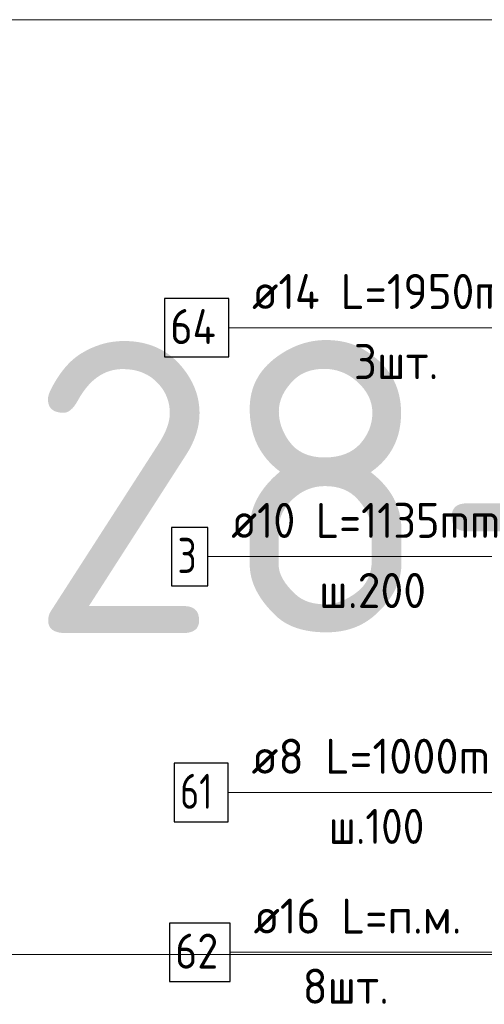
# Model space of a CAD drawing. Header units: metres. Extents: x -38 to 107, y -15 to 21.
# Tile 62 of 89: x 71.708 to 72.105, y 5.229 to 6.072. Entities that reach past the tile are written whole.
import ezdxf

# ---------------------------------------------------------------- set-up
doc = ezdxf.new("R2010")
doc.units = ezdxf.units.M
for name, color, linetype, lineweight in [('XR$4$Арм.стержн. Арматура края', 96, 'Continuous', 35), ('XR$4$Арм.стержн. Доп. арматура', 180, 'Continuous', 35), ('XR$4$Арм.стержн. Хомут', 240, 'Continuous', 35), ('XR$4$Арм.стержн.горизонт. 1', 180, 'Continuous', 35)]:
    doc.layers.add(name, color=color, linetype=linetype, lineweight=lineweight)
doc.styles.add('ISOCPEUR', font='txt')

msp = doc.modelspace()

# ---------------------------------------------------------------- linework, layer by layer
at = {"color": 7, "linetype": 'Continuous', "lineweight": 13, "transparency": 33554687}
for p, q in [((86.41979, 6.07171), (67.91979, 6.07171)), ((86.41979, 5.27171), (67.91979, 5.27171))]:
    msp.add_line(p, q, dxfattribs=at)
at = {"layer": 'XR$4$Арм.стержн. Арматура края', "color": 7, "linetype": 'Continuous', "lineweight": 13, "transparency": 33554687}
msp.add_line((71.86884, 5.61217), (72.17584, 5.61217), dxfattribs=at)
at = {"layer": 'XR$4$Арм.стержн. Арматура края', "color": 7, "linetype": 'Continuous', "lineweight": 25, "transparency": 33554687}
msp.add_lwpolyline([(71.83784, 5.58717), (71.86884, 5.58717), (71.86884, 5.63717), (71.83784, 5.63717), (71.83784, 5.58717)], dxfattribs=at)
at = {"layer": 'XR$4$Арм.стержн. Доп. арматура', "color": 7, "linetype": 'Continuous', "lineweight": 13, "transparency": 33554687}
msp.add_line((71.88664, 5.80808), (72.20264, 5.80808), dxfattribs=at)
at = {"layer": 'XR$4$Арм.стержн. Доп. арматура', "color": 7, "linetype": 'Continuous', "lineweight": 25, "transparency": 33554687}
msp.add_lwpolyline([(71.83164, 5.78308), (71.88664, 5.78308), (71.88664, 5.83308), (71.83164, 5.83308), (71.83164, 5.78308)], dxfattribs=at)
at = {"layer": 'XR$4$Арм.стержн. Хомут', "color": 7, "linetype": 'Continuous', "lineweight": 13, "transparency": 33554687}
msp.add_line((71.88614, 5.41033), (72.16914, 5.41033), dxfattribs=at)
at = {"layer": 'XR$4$Арм.стержн. Хомут', "color": 7, "linetype": 'Continuous', "lineweight": 25, "transparency": 33554687}
msp.add_lwpolyline([(71.84014, 5.38533), (71.88614, 5.38533), (71.88614, 5.43533), (71.84014, 5.43533), (71.84014, 5.38533)], dxfattribs=at)
at = {"layer": 'XR$4$Арм.стержн.горизонт. 1', "color": 7, "linetype": 'Continuous', "lineweight": 13, "transparency": 33554687}
msp.add_line((71.88791, 5.27357), (72.11391, 5.27357), dxfattribs=at)
at = {"layer": 'XR$4$Арм.стержн.горизонт. 1', "color": 7, "linetype": 'Continuous', "lineweight": 25, "transparency": 33554687}
msp.add_lwpolyline([(71.83591, 5.24857), (71.88791, 5.24857), (71.88791, 5.29857), (71.83591, 5.29857), (71.83591, 5.24857)], dxfattribs=at)

# ---------------------------------------------------------------- texts
at = {"color": 7, "linetype": 'Continuous', "lineweight": 35, "transparency": 33554687, "insert": (70.35063, 5.54671), "char_height": 0.25, "width": 2.7437149, "attachment_point": 7, "style": 'ISOCPEUR'}
msp.add_mtext('\\W0.96;ГОСТ 34028-2016', dxfattribs=at)
at = {"layer": 'XR$4$Арм.стержн. Арматура края', "color": 7, "linetype": 'Continuous', "lineweight": 25, "transparency": 33554687, "char_height": 0.03, "attachment_point": 7, "style": 'ISOCPEUR'}
for s, insert, width in [('\\W0.92;ø10 L=1135mm ', (71.88884, 5.62817), 0.2806692), ('\\W0.78;3', (71.84284, 5.59817), 0.0326407), ('\\W0.95;ш.200 ', (71.96384, 5.56817), 0.1311995)]:
    msp.add_mtext(s, dxfattribs=dict(at, insert=insert, width=width))
at = {"layer": 'XR$4$Арм.стержн. Доп. арматура', "color": 7, "linetype": 'Continuous', "lineweight": 25, "transparency": 33554687, "char_height": 0.03, "attachment_point": 7, "style": 'ISOCPEUR'}
for s, insert, width in [('\\W0.94;ø14 L=1950mm ', (71.90664, 5.82408), 0.2899763), ('\\W0.88;64', (71.83664, 5.79408), 0.0581992), ('\\W0.94;3шт. ', (71.99364, 5.76408), 0.1161286)]:
    msp.add_mtext(s, dxfattribs=dict(at, insert=insert, width=width))
at = {"layer": 'XR$4$Арм.стержн. Хомут', "color": 7, "linetype": 'Continuous', "lineweight": 25, "transparency": 33554687, "char_height": 0.03, "attachment_point": 7, "style": 'ISOCPEUR'}
for s, insert, width in [('\\W0.96;ø8 L=1000mm ', (71.90614, 5.42633), 0.2722217), ('\\W0.75;61', (71.84514, 5.39633), 0.0472281), ('\\W0.90;ш.100 ', (71.97214, 5.36633), 0.1244867)]:
    msp.add_mtext(s, dxfattribs=dict(at, insert=insert, width=width))
at = {"layer": 'XR$4$Арм.стержн.горизонт. 1', "color": 7, "linetype": 'Continuous', "lineweight": 25, "transparency": 33554687, "char_height": 0.03, "attachment_point": 7, "style": 'ISOCPEUR'}
for s, insert, width in [('\\W0.94;ø16 L=п.м.', (71.90791, 5.28957), 0.1999832), ('\\W0.87;62', (71.84091, 5.25957), 0.0550812), ('\\W0.94;8шт. ', (71.94991, 5.22957), 0.1161286)]:
    msp.add_mtext(s, dxfattribs=dict(at, insert=insert, width=width))

doc.saveas('drawing.dxf')
